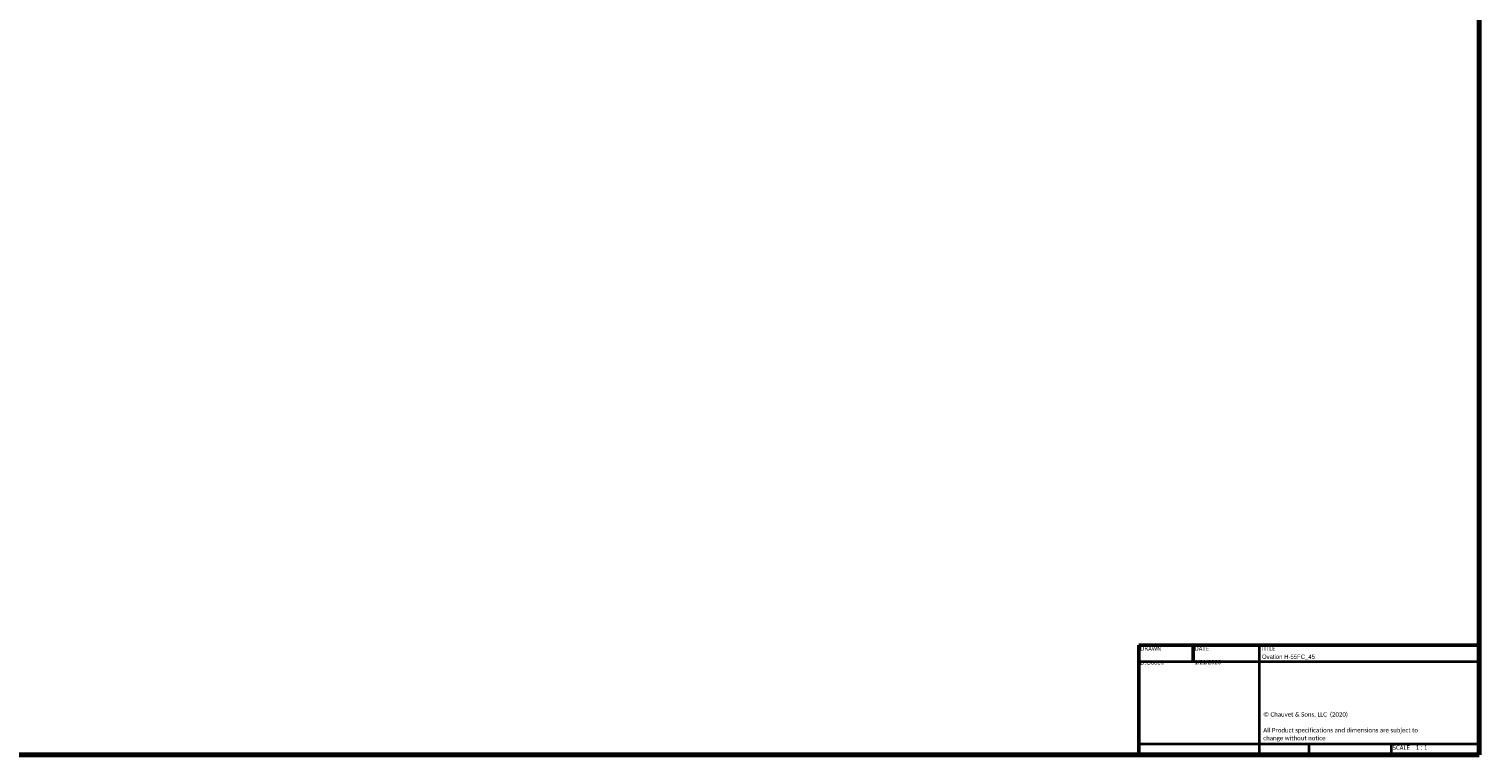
# Model space of a CAD drawing. Header units: millimetres. Extents: x 20 to 2980, y 20 to 2980.
# Tile 2 of 4: x 2141 to 2980, y 20 to 440. Entities that reach past the tile are written whole.
import ezdxf
from ezdxf.enums import TextEntityAlignment as Align

# ---------------------------------------------------------------- set-up
doc = ezdxf.new("R2018")
doc.units = ezdxf.units.MM
doc.layers.add('Border (ISO)', color=7, linetype='Continuous', lineweight=70)
doc.layers.add('Title (ISO)', color=7, linetype='Continuous', lineweight=50)
doc.styles.add('Note Text (ISO)', font='tahoma.ttf')
doc.styles.add('Text Style38', font='tahoma.ttf')

# ---------------------------------------------------------------- blocks, each defined once
blk = doc.blocks.new('Borders Chauvet')
at = {"layer": 'Border (ISO)'}
for p, q in [((2980, 2980), (2980, 20)), ((2980, 20), (20, 20))]:
    blk.add_line(p, q, dxfattribs=at)
blk = doc.blocks.new('Title Blocks Chauvet')
at = {"layer": 'Title (ISO)'}
for p, q in [((414.9, 145.76), (218.05, 145.76)), ((218.05, 145.76), (218.05, 82.13)), ((249.51, 145.76), (249.51, 136.23)), ((414.9, 82.13), (414.9, 145.76)), ((218.05, 82.13), (414.9, 82.13))]:
    blk.add_line(p, q, dxfattribs=at)
at = {"layer": 'Title (ISO)', "lineweight": 35}
for p, q in [((287.9, 82.13), (287.9, 145.76)), ((218.05, 136.23), (414.9, 136.23)), ((287.9, 88.48), (218.05, 88.48)), ((414.9, 88.48), (287.9, 88.48)), ((316.35, 88.48), (316.35, 82.13)), ((364.1, 88.48), (364.1, 82.13))]:
    blk.add_line(p, q, dxfattribs=at)
at = {"layer": 'Title (ISO)', "color": 7, "style": 'Text Style38'}
for s, p in [('DRAWN', (218.81, 144.99)), ('DATE', (250.27, 144.99)), ('TITLE', (288.66, 144.99))]:
    blk.add_text(s, height=2.54, dxfattribs=at).set_placement(p, align=Align.TOP_LEFT)
at = {"layer": 'Title (ISO)', "color": 7, "insert": (290.03, 106.9), "char_height": 2.54, "width": 96.4473, "attachment_point": 1, "line_spacing_factor": 1.07956, "style": 'Note Text (ISO)'}
blk.add_mtext('\\fCalibri|b0|i0;\\H2.5400;© Chauvet & Sons, LLC  (2020)\\P\\fCalibri|b0|i0;\\H2.5400;\\P\\fCalibri|b0|i0;\\H2.5400;All Product specifications and dimensions are subject to change without notice \\P', dxfattribs=at)
at = {"layer": 'Title (ISO)', "color": 7, "insert": (364.86, 87.72), "char_height": 2.54, "attachment_point": 1, "style": 'Note Text (ISO)'}
blk.add_mtext('\\fTahoma|b0|i0;\\H2.5400;SCALE', dxfattribs=at)
at = {"layer": 'Title (ISO)', "color": 7, "lineweight": 30, "flags": 104}
for tag, p in [('AUTHOR', (218.81, 136.99)), ('CREATION_DATE', (250.27, 137.16))]:
    blk.add_attdef(tag, text='', height=3.17, dxfattribs=at).set_placement(p, align=Align.BOTTOM_LEFT)
for tag, height, p in [('TITLE', 3.17, (289.27, 140.26)), ('Initial_View_Scale', 2.54, (378.33, 87.72))]:
    blk.add_attdef(tag, text='', height=height, dxfattribs=at).set_placement(p, align=Align.TOP_LEFT)

msp = doc.modelspace()

# ---------------------------------------------------------------- block references
msp.add_blockref('Borders Chauvet', (0, 0))
ref = msp.add_blockref('Title Blocks Chauvet', (2565.1, -62.13))
lines = msp.add_mtext('1/21/2020', dxfattribs={"layer": 'Title (ISO)', "color": 7, "insert": (2815.37, 75.03), "char_height": 2.5, "attachment_point": 1})
ref.add_attrib('CREATION_DATE', '', (2815.37, 75.03), dxfattribs={"flags": 104}).embed_mtext(lines)
lines = msp.add_mtext('D.Gooch', dxfattribs={"layer": 'Title (ISO)', "color": 7, "insert": (2783.91, 74.86), "char_height": 2.5, "attachment_point": 1})
ref.add_attrib('AUTHOR', '', (2783.91, 74.86), dxfattribs={"flags": 104}).embed_mtext(lines)
lines = msp.add_mtext('Ovation H-55FC_45', dxfattribs={"layer": 'Title (ISO)', "color": 7, "insert": (2854.37, 78.13), "char_height": 2.5, "attachment_point": 1})
ref.add_attrib('TITLE', '', (2854.37, 78.13), dxfattribs={"flags": 104}).embed_mtext(lines)
lines = msp.add_mtext('1 : 1', dxfattribs={"layer": 'Title (ISO)', "color": 7, "insert": (2943.43, 25.59), "char_height": 2.5, "attachment_point": 1})
ref.add_attrib('Initial_View_Scale', '', (2943.43, 25.59), dxfattribs={"flags": 104}).embed_mtext(lines)

doc.saveas('drawing.dxf')
